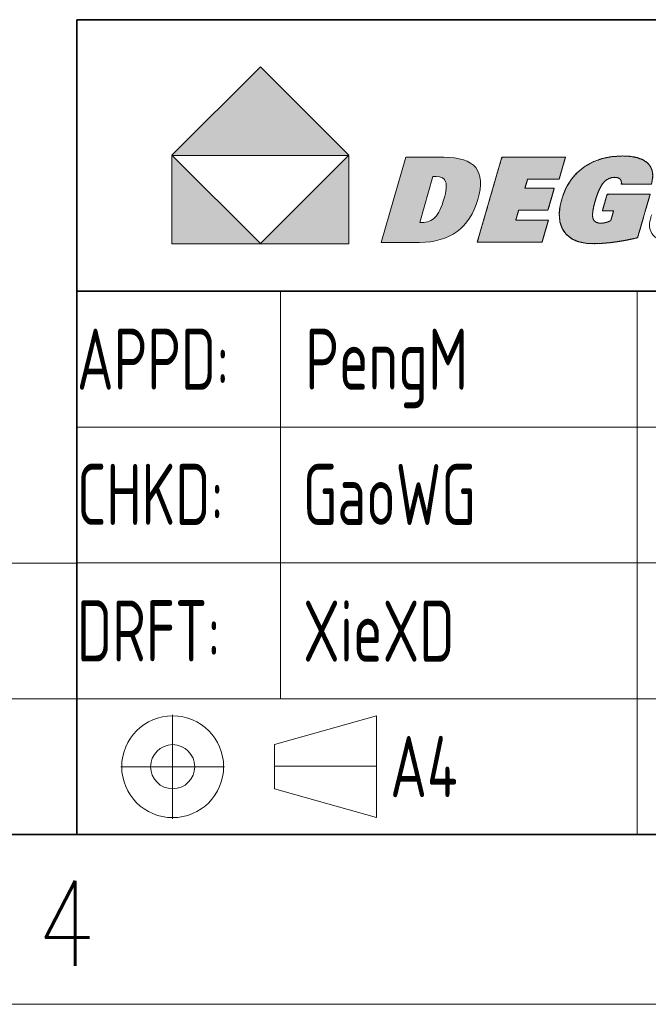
# Model space of a CAD drawing. Header units: millimetres. Extents: x 6 to 292, y 5 to 204.
# Tile 5 of 19: x 165 to 184, y 5 to 34. Entities that reach past the tile are written whole.
import ezdxf
from ezdxf.entities.mleader import LeaderData, LeaderLine
from ezdxf.lldxf.tags import DXFTag
from ezdxf.math import Vec2, Vec3

# ---------------------------------------------------------------- set-up
doc = ezdxf.new("R2010")
doc.units = ezdxf.units.MM
for name, color, linetype in [('Default', 7, 'Continuous'), ('TEXT', 7, 'Continuous'), ('中心线层', 7, 'Continuous'), ('图层1', 7, 'Continuous'), ('图框', 7, 'Continuous'), ('细实线', 7, 'Continuous'), ('轮廓线', 7, 'Continuous'), ('阴影线', 7, 'Continuous')]:
    doc.layers.add(name, color=color, linetype=linetype)
doc.styles.add('SEACAD_romans_shx', font='romans.shx')
doc.styles.add('SEACAD_Solid_Edge_ANSI', font='seans.ttf')
tags = doc.linetypes.add('CENTER2', pattern=[28.575, 19.05, -3.175, 3.175, -3.175]).pattern_tags.tags
tags[10:11] = [DXFTag(74, 4), DXFTag(75, 0), DXFTag(340, '0'), DXFTag(46, 0.0), DXFTag(50, 0.0), DXFTag(44, 0.0), DXFTag(45, 0.0)]
tags[8:9] = [DXFTag(74, 4), DXFTag(75, 0), DXFTag(340, '0'), DXFTag(46, 0.0), DXFTag(50, 0.0), DXFTag(44, 0.0), DXFTag(45, 0.0)]
tags[6:7] = [DXFTag(74, 4), DXFTag(75, 0), DXFTag(340, '0'), DXFTag(46, 0.0), DXFTag(50, 0.0), DXFTag(44, 0.0), DXFTag(45, 0.0)]
tags[4:5] = [DXFTag(74, 4), DXFTag(75, 0), DXFTag(340, '0'), DXFTag(46, 0.0), DXFTag(50, 0.0), DXFTag(44, 0.0), DXFTag(45, 0.0)]

# ---------------------------------------------------------------- blocks, each defined once
blk = doc.blocks.new('SE6')
at = {"layer": '细实线', "color": 7, "linetype": 'Continuous', "lineweight": 13}
blk.add_line((65.001, 13.997), (167.001, 13.997), dxfattribs=at)
blk.add_lwpolyline([(65.001, 9.997), (65.001, 17.997), (167.001, 17.997), (167.001, 9.997), (65.001, 9.997)], dxfattribs=at)
blk = doc.blocks.new('_DOT')
at = {"color": 0}
blk.add_line((0, 0), (-1, 0), dxfattribs=at)
at = {"color": 0, "const_width": 0.333}
blk.add_lwpolyline([(-0.1665, 0, 1), (0.1665, 0, 1)], format="xyb", close=True, dxfattribs=at)
blk = doc.blocks.new('A4-drawing_frame')
at = {"layer": '细实线', "color": 7, "linetype": 'Continuous', "lineweight": 13}
blk.add_line((-286.5, 0), (0, 0), dxfattribs=at)
at = {"layer": '轮廓线', "color": 7, "linetype": 'Continuous', "lineweight": 35}
blk.add_line((-282, 5), (-5, 5), dxfattribs=at)
at = {"layer": 'TEXT', "insert": (-125.313, 1.134), "char_height": 2.5, "width": 1.88357, "attachment_point": 8, "style": 'SEACAD_romans_shx'}
blk.add_mtext('{\\fromans|b0||i0||c0|p34;\\C7;\\H2.5;\\W0.8;4}', dxfattribs=at)
blk = doc.blocks.new('DEGSON-LOGO')
at = {"layer": '阴影线', "linetype": 'Continuous', "lineweight": 5}
for points in [[(5.211, 2.607), (2.606, 5.211), (0, 2.607), (0.01, 2.597), (5.202, 2.597)], [(0, 2.597), (0, 0), (2.603, 0), (2.606, 0.003), (0.01, 2.597)], [(2.603, 0), (5.211, 0), (5.211, 2.597), (5.202, 2.597)]]:
    blk.add_hatch(color=7, dxfattribs=at).paths.add_polyline_path(points)
h = blk.add_hatch(color=7, dxfattribs=at)
edge = h.paths.add_edge_path()
edge.add_spline(control_points=[(6.885, 2.546), (6.885, 2.546), (6.161, 0.039), (6.161, 0.039), (6.161, 0.039), (6.161, 0.039)], knot_values=[0, 0, 0, 0, 0.5, 0.5, 1, 1, 1, 1], degree=3, periodic=0)
edge.add_spline(control_points=[(6.161, 0.039), (6.161, 0.039), (7.288, 0.039), (7.288, 0.039)], knot_values=[0, 0, 0, 0, 1, 1, 1, 1], degree=3, periodic=0)
edge.add_spline(control_points=[(7.288, 0.039), (7.738, 0.039), (8.107, 0.145), (8.395, 0.357), (8.684, 0.569), (8.889, 0.885), (9.01, 1.304), (9.131, 1.724), (9.109, 2.036), (8.945, 2.24), (8.78, 2.444), (8.467, 2.546), (8.005, 2.546)], knot_values=[0, 0, 0, 0, 0.25, 0.25, 0.25, 0.5, 0.5, 0.5, 0.75, 0.75, 0.75, 1, 1, 1, 1], degree=3, periodic=0)
edge.add_spline(control_points=[(8.005, 2.546), (8.005, 2.546), (6.885, 2.546), (6.885, 2.546)], knot_values=[0, 0, 0, 0, 1, 1, 1, 1], degree=3, periodic=0)
edge = h.paths.add_edge_path()
edge.add_spline(control_points=[(7.297, 0.623), (7.304, 0.623), (7.314, 0.622), (7.328, 0.621), (7.341, 0.62), (7.35, 0.619), (7.354, 0.619), (7.518, 0.619), (7.651, 0.672), (7.751, 0.778), (7.852, 0.884), (7.938, 1.062), (8.01, 1.312), (8.08, 1.553), (8.096, 1.724), (8.06, 1.826), (8.024, 1.928), (7.931, 1.979), (7.779, 1.979), (7.755, 1.979), (7.737, 1.979), (7.724, 1.978), (7.712, 1.977), (7.7, 1.976), (7.688, 1.975)], knot_values=[0, 0, 0, 0, 0.125, 0.125, 0.125, 0.25, 0.25, 0.25, 0.375, 0.375, 0.375, 0.5, 0.5, 0.5, 0.625, 0.625, 0.625, 0.75, 0.75, 0.75, 0.875, 0.875, 0.875, 1, 1, 1, 1], degree=3, periodic=0)
edge.add_spline(control_points=[(7.688, 1.975), (7.688, 1.975), (7.297, 0.623), (7.297, 0.623)], knot_values=[0, 0, 0, 0, 1, 1, 1, 1], degree=3, periodic=0)
h = blk.add_hatch(color=7, dxfattribs=at)
edge = h.paths.add_edge_path()
edge.add_line((10.475, 1.902), (10.501, 1.903))
edge.add_line((10.501, 1.903), (10.6, 1.903))
edge.add_line((10.6, 1.903), (10.749, 1.903))
edge.add_line((10.749, 1.903), (10.925, 1.903))
edge.add_line((10.925, 1.903), (11.103, 1.903))
edge.add_line((11.103, 1.903), (11.258, 1.903))
edge.add_line((11.258, 1.903), (11.366, 1.903))
edge.add_line((11.366, 1.903), (11.403, 1.903))
edge.add_line((11.403, 1.903), (11.413, 1.937))
edge.add_line((11.413, 1.937), (11.436, 2.018))
edge.add_line((11.436, 2.018), (11.468, 2.129))
edge.add_line((11.468, 2.129), (11.504, 2.253))
edge.add_line((11.504, 2.253), (11.539, 2.373))
edge.add_line((11.539, 2.373), (11.568, 2.473))
edge.add_line((11.568, 2.473), (11.585, 2.534))
edge.add_line((11.585, 2.534), (11.575, 2.546))
edge.add_line((11.575, 2.546), (11.428, 2.546))
edge.add_line((11.428, 2.546), (11.16, 2.546))
edge.add_line((11.16, 2.546), (10.82, 2.546))
edge.add_line((10.82, 2.546), (10.456, 2.546))
edge.add_line((10.456, 2.546), (10.12, 2.546))
edge.add_line((10.12, 2.546), (9.859, 2.546))
edge.add_line((9.859, 2.546), (9.724, 2.546))
edge.add_line((9.724, 2.546), (9.699, 2.489))
edge.add_line((9.699, 2.489), (9.625, 2.236))
edge.add_line((9.625, 2.236), (9.511, 1.84))
edge.add_line((9.511, 1.84), (9.375, 1.369))
edge.add_line((9.375, 1.369), (9.236, 0.888))
edge.add_line((9.236, 0.888), (9.113, 0.462))
edge.add_line((9.113, 0.462), (9.025, 0.158))
edge.add_line((9.025, 0.158), (8.992, 0.042))
edge.add_line((8.992, 0.042), (9.015, 0.042))
edge.add_line((9.015, 0.042), (9.08, 0.042))
edge.add_line((9.08, 0.042), (9.181, 0.042))
edge.add_line((9.181, 0.042), (9.312, 0.042))
edge.add_line((9.312, 0.042), (9.465, 0.042))
edge.add_line((9.465, 0.042), (9.636, 0.042))
edge.add_line((9.636, 0.042), (9.817, 0.042))
edge.add_line((9.817, 0.042), (10.002, 0.042))
edge.add_line((10.002, 0.042), (10.186, 0.042))
edge.add_line((10.186, 0.042), (10.361, 0.042))
edge.add_line((10.361, 0.042), (10.522, 0.042))
edge.add_line((10.522, 0.042), (10.662, 0.042))
edge.add_line((10.662, 0.042), (10.775, 0.042))
edge.add_line((10.775, 0.042), (10.855, 0.042))
edge.add_line((10.855, 0.042), (10.895, 0.042))
edge.add_line((10.895, 0.042), (10.902, 0.054))
edge.add_spline(control_points=[(10.902, 0.054), (10.927, 0.142), (11.086, 0.692), (11.086, 0.692)], knot_values=[0, 0, 0, 0, 0.92, 0.92, 0.92, 0.92], degree=3, periodic=0)
edge.add_spline(control_points=[(11.086, 0.692), (11.086, 0.692), (11.072, 0.692), (11.048, 0.692)], knot_values=[0.88, 0.88, 0.88, 0.88, 1, 1, 1, 1], degree=3, periodic=0)
edge.add_spline(control_points=[(11.048, 0.692), (10.89, 0.692), (10.287, 0.692), (10.152, 0.692)], knot_values=[0.1, 0.1, 0.1, 0.1, 0.88, 0.88, 0.88, 0.88], degree=3, periodic=0)
edge.add_spline(control_points=[(10.152, 0.692), (10.135, 0.692), (10.125, 0.692), (10.125, 0.692)], knot_values=[0, 0, 0, 0, 0.1, 0.1, 0.1, 0.1], degree=3, periodic=0)
edge.add_spline(control_points=[(10.125, 0.692), (10.125, 0.692), (10.211, 0.988), (10.211, 0.988)], knot_values=[0, 0, 0, 0, 1, 1, 1, 1], degree=3, periodic=0)
edge.add_spline(control_points=[(10.211, 0.988), (10.211, 0.988), (10.215, 0.988), (10.223, 0.988)], knot_values=[0.93, 0.93, 0.93, 0.93, 1, 1, 1, 1], degree=3, periodic=0)
edge.add_line((10.223, 0.988), (10.3, 0.988))
edge.add_line((10.3, 0.988), (10.43, 0.988))
edge.add_line((10.43, 0.988), (10.59, 0.988))
edge.add_line((10.59, 0.988), (10.757, 0.988))
edge.add_line((10.757, 0.988), (10.908, 0.988))
edge.add_line((10.908, 0.988), (11.02, 0.988))
edge.add_line((11.02, 0.988), (11.072, 0.988))
edge.add_line((11.072, 0.988), (11.079, 1.009))
edge.add_line((11.079, 1.009), (11.1, 1.081))
edge.add_line((11.1, 1.081), (11.13, 1.187))
edge.add_line((11.13, 1.187), (11.166, 1.309))
edge.add_line((11.166, 1.309), (11.201, 1.432))
edge.add_line((11.201, 1.432), (11.232, 1.538))
edge.add_line((11.232, 1.538), (11.252, 1.609))
edge.add_line((11.252, 1.609), (11.257, 1.631))
edge.add_line((11.257, 1.631), (11.206, 1.631))
edge.add_line((11.206, 1.631), (11.094, 1.631))
edge.add_line((11.094, 1.631), (10.943, 1.631))
edge.add_line((10.943, 1.631), (10.776, 1.631))
edge.add_line((10.776, 1.631), (10.616, 1.631))
edge.add_line((10.616, 1.631), (10.486, 1.631))
edge.add_line((10.486, 1.631), (10.408, 1.631))
edge.add_line((10.408, 1.631), (10.397, 1.634))
edge.add_line((10.397, 1.634), (10.404, 1.657))
edge.add_line((10.404, 1.657), (10.415, 1.697))
edge.add_line((10.415, 1.697), (10.43, 1.746))
edge.add_line((10.43, 1.746), (10.445, 1.799))
edge.add_line((10.445, 1.799), (10.459, 1.847))
edge.add_line((10.459, 1.847), (10.469, 1.884))
edge.add_line((10.469, 1.884), (10.475, 1.902))
h = blk.add_hatch(color=7, dxfattribs=at)
edge = h.paths.add_edge_path()
edge.add_spline(control_points=[(12.862, 1.916), (12.889, 1.929), (12.918, 1.938), (12.947, 1.944)], knot_values=[0.28, 0.28, 0.28, 0.28, 0.31, 0.31, 0.31, 0.31], degree=3, periodic=0)
edge.add_spline(control_points=[(12.947, 1.944), (12.977, 1.951), (13.009, 1.954), (13.041, 1.954)], knot_values=[0.25, 0.25, 0.25, 0.25, 0.28, 0.28, 0.28, 0.28], degree=3, periodic=0)
edge.add_spline(control_points=[(13.041, 1.954), (13.058, 1.954), (13.074, 1.953), (13.089, 1.951)], knot_values=[0.22, 0.22, 0.22, 0.22, 0.25, 0.25, 0.25, 0.25], degree=3, periodic=0)
edge.add_spline(control_points=[(13.089, 1.951), (13.104, 1.948), (13.118, 1.945), (13.131, 1.941)], knot_values=[0.19, 0.19, 0.19, 0.19, 0.22, 0.22, 0.22, 0.22], degree=3, periodic=0)
edge.add_spline(control_points=[(13.131, 1.941), (13.144, 1.937), (13.155, 1.932), (13.166, 1.926)], knot_values=[0.16, 0.16, 0.16, 0.16, 0.19, 0.19, 0.19, 0.19], degree=3, periodic=0)
edge.add_spline(control_points=[(13.166, 1.926), (13.177, 1.92), (13.186, 1.913), (13.195, 1.905)], knot_values=[0.129997, 0.129997, 0.129997, 0.129997, 0.16, 0.16, 0.16, 0.16], degree=3, periodic=0)
edge.add_spline(control_points=[(13.195, 1.905), (13.196, 1.903), (13.198, 1.902), (13.199, 1.9), (13.206, 1.893), (13.211, 1.885), (13.216, 1.877)], knot_values=[0.1, 0.1, 0.1, 0.1, 0.104997, 0.104997, 0.104997, 0.129997, 0.129997, 0.129997, 0.129997], degree=3, periodic=0)
edge.add_spline(control_points=[(13.216, 1.877), (13.222, 1.867), (13.227, 1.856), (13.23, 1.845)], knot_values=[0.070003, 0.070003, 0.070003, 0.070003, 0.1, 0.1, 0.1, 0.1], degree=3, periodic=0)
edge.add_spline(control_points=[(13.23, 1.845), (13.233, 1.833), (13.235, 1.82), (13.236, 1.807)], knot_values=[0.04, 0.04, 0.04, 0.04, 0.070003, 0.070003, 0.070003, 0.070003], degree=3, periodic=0)
edge.add_spline(control_points=[(13.236, 1.807), (13.237, 1.794), (13.236, 1.78), (13.234, 1.765)], knot_values=[0.01, 0.01, 0.01, 0.01, 0.04, 0.04, 0.04, 0.04], degree=3, periodic=0)
edge.add_line((13.234, 1.765), (13.293, 1.75))
edge.add_line((13.293, 1.75), (13.544, 1.75))
edge.add_line((13.544, 1.75), (13.856, 1.75))
edge.add_line((13.856, 1.75), (14.083, 1.75))
edge.add_line((14.083, 1.75), (14.118, 1.75))
edge.add_line((14.118, 1.75), (14.119, 1.754))
edge.add_line((14.119, 1.754), (14.12, 1.758))
edge.add_line((14.12, 1.758), (14.121, 1.762))
edge.add_line((14.121, 1.762), (14.138, 1.825))
edge.add_line((14.138, 1.825), (14.16, 1.997))
edge.add_line((14.16, 1.997), (14.144, 2.148))
edge.add_line((14.144, 2.148), (14.089, 2.278))
edge.add_line((14.089, 2.278), (13.995, 2.387))
edge.add_line((13.995, 2.387), (13.866, 2.473))
edge.add_line((13.866, 2.473), (13.701, 2.534))
edge.add_line((13.701, 2.534), (13.501, 2.571))
edge.add_line((13.501, 2.571), (13.267, 2.583))
edge.add_line((13.267, 2.583), (12.954, 2.564))
edge.add_line((12.954, 2.564), (12.665, 2.506))
edge.add_line((12.665, 2.506), (12.4, 2.41))
edge.add_line((12.4, 2.41), (12.159, 2.274))
edge.add_line((12.159, 2.274), (11.946, 2.103))
edge.add_line((11.946, 2.103), (11.766, 1.901))
edge.add_line((11.766, 1.901), (11.62, 1.667))
edge.add_line((11.62, 1.667), (11.508, 1.402))
edge.add_line((11.508, 1.402), (11.433, 1.12))
edge.add_line((11.433, 1.12), (11.406, 0.864))
edge.add_line((11.406, 0.864), (11.427, 0.637))
edge.add_line((11.427, 0.637), (11.497, 0.439))
edge.add_line((11.497, 0.439), (11.614, 0.272))
edge.add_line((11.614, 0.272), (11.773, 0.144))
edge.add_line((11.773, 0.144), (11.972, 0.056))
edge.add_line((11.972, 0.056), (12.213, 0.009))
edge.add_line((12.213, 0.009), (12.442, 0))
edge.add_line((12.442, 0), (12.584, 0.004))
edge.add_line((12.584, 0.004), (12.732, 0.014))
edge.add_line((12.732, 0.014), (12.885, 0.028))
edge.add_line((12.885, 0.028), (13.042, 0.048))
edge.add_line((13.042, 0.048), (13.204, 0.072))
edge.add_line((13.204, 0.072), (13.37, 0.101))
edge.add_line((13.37, 0.101), (13.539, 0.136))
edge.add_line((13.539, 0.136), (13.712, 0.175))
edge.add_line((13.712, 0.175), (13.727, 0.226))
edge.add_line((13.727, 0.226), (13.766, 0.361))
edge.add_line((13.766, 0.361), (13.822, 0.554))
edge.add_line((13.822, 0.554), (13.886, 0.778))
edge.add_line((13.886, 0.778), (13.952, 1.006))
edge.add_line((13.952, 1.006), (14.012, 1.212))
edge.add_line((14.012, 1.212), (14.057, 1.37))
edge.add_line((14.057, 1.37), (14.081, 1.452))
edge.add_line((14.081, 1.452), (13.996, 1.458))
edge.add_spline(control_points=[(13.996, 1.458), (13.751, 1.458), (13.06, 1.458), (12.867, 1.458)], knot_values=[0.12, 0.12, 0.12, 0.12, 0.84, 0.84, 0.84, 0.84], degree=3, periodic=0)
edge.add_line((12.867, 1.458), (12.811, 1.438))
edge.add_line((12.811, 1.438), (12.775, 1.313))
edge.add_line((12.775, 1.313), (12.725, 1.14))
edge.add_line((12.725, 1.14), (12.685, 1.001))
edge.add_line((12.685, 1.001), (12.681, 0.967))
edge.add_spline(control_points=[(12.681, 0.967), (12.716, 0.967), (12.895, 0.967), (12.971, 0.967)], knot_values=[0.2, 0.2, 0.2, 0.2, 0.92, 0.92, 0.92, 0.92], degree=3, periodic=0)
edge.add_line((12.971, 0.967), (13.005, 0.966))
edge.add_line((13.005, 0.966), (12.99, 0.913))
edge.add_line((12.99, 0.913), (12.962, 0.816))
edge.add_line((12.962, 0.816), (12.936, 0.724))
edge.add_line((12.936, 0.724), (12.924, 0.683))
edge.add_spline(control_points=[(12.924, 0.683), (12.912, 0.676), (12.899, 0.67), (12.887, 0.664)], knot_values=[0.97, 0.97, 0.97, 0.97, 1, 1, 1, 1], degree=3, periodic=0)
edge.add_spline(control_points=[(12.887, 0.664), (12.875, 0.658), (12.863, 0.653), (12.851, 0.648)], knot_values=[0.94, 0.94, 0.94, 0.94, 0.97, 0.97, 0.97, 0.97], degree=3, periodic=0)
edge.add_spline(control_points=[(12.851, 0.648), (12.839, 0.643), (12.827, 0.639), (12.816, 0.635)], knot_values=[0.91, 0.91, 0.91, 0.91, 0.94, 0.94, 0.94, 0.94], degree=3, periodic=0)
edge.add_spline(control_points=[(12.816, 0.635), (12.804, 0.631), (12.792, 0.627), (12.781, 0.624)], knot_values=[0.88, 0.88, 0.88, 0.88, 0.91, 0.91, 0.91, 0.91], degree=3, periodic=0)
edge.add_spline(control_points=[(12.781, 0.624), (12.779, 0.623), (12.777, 0.623), (12.775, 0.622), (12.765, 0.62), (12.755, 0.617), (12.746, 0.615)], knot_values=[0.85, 0.85, 0.85, 0.85, 0.855, 0.855, 0.855, 0.88, 0.88, 0.88, 0.88], degree=3, periodic=0)
edge.add_spline(control_points=[(12.746, 0.615), (12.734, 0.612), (12.723, 0.61), (12.711, 0.609)], knot_values=[0.82, 0.82, 0.82, 0.82, 0.85, 0.85, 0.85, 0.85], degree=3, periodic=0)
edge.add_spline(control_points=[(12.711, 0.609), (12.7, 0.607), (12.689, 0.605), (12.677, 0.604)], knot_values=[0.79, 0.79, 0.79, 0.79, 0.82, 0.82, 0.82, 0.82], degree=3, periodic=0)
edge.add_spline(control_points=[(12.677, 0.604), (12.666, 0.604), (12.655, 0.603), (12.644, 0.603)], knot_values=[0.76, 0.76, 0.76, 0.76, 0.79, 0.79, 0.79, 0.79], degree=3, periodic=0)
edge.add_spline(control_points=[(12.644, 0.603), (12.64, 0.603), (12.636, 0.603), (12.632, 0.603), (12.612, 0.603), (12.592, 0.604), (12.574, 0.606)], knot_values=[0.73, 0.73, 0.73, 0.73, 0.74, 0.74, 0.74, 0.76, 0.76, 0.76, 0.76], degree=3, periodic=0)
edge.add_spline(control_points=[(12.574, 0.606), (12.547, 0.61), (12.523, 0.616), (12.502, 0.626)], knot_values=[0.7, 0.7, 0.7, 0.7, 0.73, 0.73, 0.73, 0.73], degree=3, periodic=0)
edge.add_spline(control_points=[(12.502, 0.626), (12.481, 0.635), (12.463, 0.647), (12.447, 0.661)], knot_values=[0.669998, 0.669998, 0.669998, 0.669998, 0.7, 0.7, 0.7, 0.7], degree=3, periodic=0)
edge.add_spline(control_points=[(12.447, 0.661), (12.432, 0.676), (12.42, 0.694), (12.41, 0.714)], knot_values=[0.64, 0.64, 0.64, 0.64, 0.669998, 0.669998, 0.669998, 0.669998], degree=3, periodic=0)
edge.add_spline(control_points=[(12.41, 0.714), (12.405, 0.724), (12.401, 0.735), (12.398, 0.746), (12.395, 0.758), (12.392, 0.77), (12.39, 0.784)], knot_values=[0.61, 0.61, 0.61, 0.61, 0.625, 0.625, 0.625, 0.64, 0.64, 0.64, 0.64], degree=3, periodic=0)
edge.add_spline(control_points=[(12.39, 0.784), (12.386, 0.811), (12.385, 0.842), (12.387, 0.877)], knot_values=[0.58, 0.58, 0.58, 0.58, 0.61, 0.61, 0.61, 0.61], degree=3, periodic=0)
edge.add_spline(control_points=[(12.387, 0.877), (12.389, 0.911), (12.393, 0.95), (12.4, 0.994)], knot_values=[0.55, 0.55, 0.55, 0.55, 0.58, 0.58, 0.58, 0.58], degree=3, periodic=0)
edge.add_spline(control_points=[(12.4, 0.994), (12.407, 1.037), (12.417, 1.084), (12.43, 1.135)], knot_values=[0.52, 0.52, 0.52, 0.52, 0.55, 0.55, 0.55, 0.55], degree=3, periodic=0)
edge.add_spline(control_points=[(12.43, 1.135), (12.438, 1.169), (12.448, 1.205), (12.459, 1.242), (12.465, 1.263), (12.471, 1.283), (12.477, 1.303)], knot_values=[0.49, 0.49, 0.49, 0.49, 0.51, 0.51, 0.51, 0.52, 0.52, 0.52, 0.52], degree=3, periodic=0)
edge.add_spline(control_points=[(12.477, 1.303), (12.495, 1.362), (12.514, 1.417), (12.533, 1.468)], knot_values=[0.46, 0.46, 0.46, 0.46, 0.49, 0.49, 0.49, 0.49], degree=3, periodic=0)
edge.add_spline(control_points=[(12.533, 1.468), (12.552, 1.518), (12.572, 1.565), (12.591, 1.606)], knot_values=[0.43, 0.43, 0.43, 0.43, 0.46, 0.46, 0.46, 0.46], degree=3, periodic=0)
edge.add_spline(control_points=[(12.591, 1.606), (12.611, 1.648), (12.631, 1.686), (12.652, 1.719)], knot_values=[0.4, 0.4, 0.4, 0.4, 0.43, 0.43, 0.43, 0.43], degree=3, periodic=0)
edge.add_spline(control_points=[(12.652, 1.719), (12.669, 1.746), (12.687, 1.771), (12.704, 1.793), (12.708, 1.797), (12.711, 1.801), (12.715, 1.805)], knot_values=[0.37, 0.37, 0.37, 0.37, 0.395, 0.395, 0.395, 0.4, 0.4, 0.4, 0.4], degree=3, periodic=0)
edge.add_spline(control_points=[(12.715, 1.805), (12.737, 1.83), (12.76, 1.852), (12.784, 1.87)], knot_values=[0.34, 0.34, 0.34, 0.34, 0.37, 0.37, 0.37, 0.37], degree=3, periodic=0)
edge.add_spline(control_points=[(12.784, 1.87), (12.809, 1.889), (12.835, 1.904), (12.862, 1.916)], knot_values=[0.31, 0.31, 0.31, 0.31, 0.34, 0.34, 0.34, 0.34], degree=3, periodic=0)
at = {"color": 7, "linetype": 'Continuous', "lineweight": 13}
for points, degree, knots in [([(6.161, 0.039), (6.161, 0.039), (6.161, 0.039), (6.161, 0.039), (6.885, 2.546), (6.885, 2.546)], 3, [0, 0, 0, 0, 0.5, 0.5, 1, 1, 1, 1]), ([(8.005, 2.546), (8.467, 2.546), (8.78, 2.444), (8.945, 2.24), (9.109, 2.036), (9.131, 1.724), (9.01, 1.304), (8.889, 0.885), (8.684, 0.569), (8.395, 0.357), (8.107, 0.145), (7.738, 0.039), (7.288, 0.039)], 3, [0, 0, 0, 0, 0.25, 0.25, 0.25, 0.5, 0.5, 0.5, 0.75, 0.75, 0.75, 1, 1, 1, 1]), ([(8.992, 0.042), (9.025, 0.158), (9.113, 0.462), (9.236, 0.888), (9.375, 1.369), (9.511, 1.84), (9.625, 2.236), (9.699, 2.489), (9.724, 2.546), (9.859, 2.546), (10.12, 2.546), (10.456, 2.546), (10.82, 2.546), (11.16, 2.546), (11.428, 2.546), (11.575, 2.546), (11.585, 2.534), (11.568, 2.473), (11.539, 2.373), (11.504, 2.253), (11.468, 2.129), (11.436, 2.018), (11.413, 1.937), (11.403, 1.903), (11.366, 1.903), (11.258, 1.903), (11.103, 1.903), (10.925, 1.903), (10.749, 1.903), (10.6, 1.903), (10.501, 1.903), (10.475, 1.902), (10.469, 1.884), (10.459, 1.847), (10.445, 1.799), (10.43, 1.746), (10.415, 1.697), (10.404, 1.657), (10.397, 1.634), (10.408, 1.631), (10.486, 1.631), (10.616, 1.631), (10.776, 1.631), (10.943, 1.631), (11.094, 1.631), (11.206, 1.631), (11.257, 1.631), (11.252, 1.609), (11.232, 1.538), (11.201, 1.432), (11.166, 1.309), (11.13, 1.187), (11.1, 1.081), (11.079, 1.009), (11.072, 0.988), (11.02, 0.988), (10.908, 0.988), (10.757, 0.988), (10.59, 0.988), (10.43, 0.988), (10.3, 0.988), (10.223, 0.988), (10.21, 0.985), (10.203, 0.96), (10.19, 0.916), (10.174, 0.862), (10.158, 0.805), (10.143, 0.752), (10.131, 0.713), (10.126, 0.693), (10.152, 0.692), (10.254, 0.692), (10.409, 0.692), (10.591, 0.692), (10.775, 0.692), (10.936, 0.692), (11.048, 0.692), (11.086, 0.692), (11.076, 0.658), (11.052, 0.576), (11.02, 0.463), (10.984, 0.338), (10.949, 0.217), (10.92, 0.116), (10.902, 0.054), (10.895, 0.042), (10.855, 0.042), (10.775, 0.042), (10.662, 0.042), (10.522, 0.042), (10.361, 0.042), (10.186, 0.042), (10.002, 0.042), (9.817, 0.042), (9.636, 0.042), (9.465, 0.042), (9.312, 0.042), (9.181, 0.042), (9.08, 0.042), (9.015, 0.042), (8.992, 0.042)], 1, [0, 0, 0.009594, 0.034735, 0.06996, 0.109807, 0.148814, 0.181518, 0.202457, 0.207428, 0.218185, 0.238912, 0.265681, 0.294566, 0.321637, 0.342969, 0.354632, 0.355865, 0.360954, 0.369172, 0.379117, 0.389386, 0.398576, 0.405283, 0.408105, 0.411042, 0.419639, 0.431978, 0.446112, 0.460096, 0.471986, 0.479835, 0.481918, 0.483402, 0.486436, 0.490428, 0.494785, 0.498914, 0.502222, 0.504116, 0.505039, 0.511208, 0.521546, 0.534248, 0.547506, 0.559513, 0.568462, 0.572545, 0.574315, 0.58025, 0.588991, 0.599136, 0.609281, 0.618023, 0.623958, 0.625773, 0.629856, 0.638804, 0.65081, 0.664068, 0.676769, 0.687108, 0.693276, 0.694335, 0.696395, 0.699993, 0.704483, 0.709221, 0.713563, 0.716863, 0.718476, 0.720598, 0.728721, 0.741027, 0.755501, 0.77013, 0.782901, 0.791799, 0.79483, 0.797682, 0.804461, 0.81375, 0.82413, 0.834182, 0.842489, 0.847632, 0.848721, 0.851903, 0.858236, 0.86722, 0.878356, 0.891143, 0.905083, 0.919676, 0.934423, 0.948824, 0.96238, 0.974592, 0.984959, 0.992982, 0.998162, 1, 1]), ([(13.712, 0.175), (13.469, 0.117), (13.237, 0.073), (13.016, 0.044), (12.795, 0.014), (12.588, 0), (12.395, 0), (11.996, 0), (11.714, 0.117), (11.55, 0.351), (11.385, 0.586), (11.361, 0.904), (11.478, 1.307), (11.594, 1.711), (11.809, 2.025), (12.121, 2.248), (12.433, 2.472), (12.816, 2.583), (13.267, 2.583), (13.617, 2.583), (13.866, 2.512), (14.014, 2.37), (14.161, 2.228), (14.198, 2.026), (14.122, 1.763)], 3, [0, 0, 0, 0, 0.125, 0.125, 0.125, 0.25, 0.25, 0.25, 0.375, 0.375, 0.375, 0.5, 0.5, 0.5, 0.625, 0.625, 0.625, 0.75, 0.75, 0.75, 0.875, 0.875, 0.875, 1, 1, 1, 1]), ([(13.712, 0.175), (13.539, 0.136), (13.37, 0.101), (13.204, 0.072), (13.042, 0.048), (12.885, 0.028), (12.732, 0.014), (12.584, 0.004), (12.442, 0), (12.213, 0.009), (11.972, 0.056), (11.773, 0.144), (11.614, 0.272), (11.497, 0.439), (11.427, 0.637), (11.406, 0.864), (11.433, 1.12), (11.508, 1.402), (11.62, 1.667), (11.766, 1.901), (11.946, 2.103), (12.159, 2.274), (12.4, 2.41), (12.665, 2.506), (12.954, 2.564), (13.267, 2.583), (13.501, 2.571), (13.701, 2.534), (13.866, 2.473), (13.995, 2.387), (14.089, 2.278), (14.144, 2.148), (14.16, 1.997), (14.138, 1.825), (14.121, 1.762), (14.12, 1.758), (14.119, 1.754), (14.118, 1.75), (14.083, 1.75), (13.856, 1.75), (13.544, 1.75), (13.293, 1.75), (13.234, 1.765), (13.236, 1.807), (13.23, 1.845), (13.216, 1.877), (13.195, 1.905), (13.166, 1.926), (13.131, 1.941), (13.089, 1.951), (13.041, 1.954), (12.947, 1.944), (12.862, 1.916), (12.784, 1.87), (12.715, 1.805), (12.652, 1.719), (12.591, 1.606), (12.533, 1.468), (12.477, 1.303), (12.43, 1.135), (12.4, 0.994), (12.387, 0.877), (12.39, 0.784), (12.41, 0.714), (12.447, 0.661), (12.502, 0.626), (12.574, 0.606), (12.644, 0.603), (12.677, 0.604), (12.711, 0.609), (12.746, 0.615), (12.781, 0.624), (12.816, 0.635), (12.851, 0.648), (12.887, 0.664), (12.924, 0.683), (12.936, 0.724), (12.962, 0.816), (12.99, 0.913), (13.005, 0.966), (12.971, 0.967), (12.87, 0.967), (12.755, 0.967), (12.681, 0.967), (12.685, 1.001), (12.725, 1.14), (12.775, 1.313), (12.811, 1.438), (12.867, 1.458), (13.191, 1.458), (13.637, 1.458), (13.996, 1.458), (14.081, 1.452), (14.057, 1.37), (14.012, 1.212), (13.952, 1.006), (13.886, 0.778), (13.822, 0.554), (13.766, 0.361), (13.727, 0.226), (13.712, 0.175)], 1, [0, 0, 0.012583, 0.024827, 0.03674, 0.048331, 0.059582, 0.070447, 0.080935, 0.091051, 0.107291, 0.124629, 0.140069, 0.154528, 0.169008, 0.183883, 0.200038, 0.218282, 0.238958, 0.259339, 0.278866, 0.298055, 0.317438, 0.337005, 0.356988, 0.377875, 0.400093, 0.41673, 0.431109, 0.44356, 0.454583, 0.464764, 0.474766, 0.485523, 0.497806, 0.502408, 0.502686, 0.503031, 0.503282, 0.505788, 0.521841, 0.543968, 0.561757, 0.566033, 0.56903, 0.571714, 0.574216, 0.576693, 0.579229, 0.58195, 0.584976, 0.588391, 0.595057, 0.601433, 0.607832, 0.614562, 0.622138, 0.631188, 0.641841, 0.654177, 0.666564, 0.676784, 0.685127, 0.691711, 0.69685, 0.701401, 0.706037, 0.711343, 0.716254, 0.718646, 0.721079, 0.723562, 0.726102, 0.728709, 0.731408, 0.7342, 0.737087, 0.740132, 0.746947, 0.754051, 0.757966, 0.760378, 0.76756, 0.775714, 0.780952, 0.783352, 0.793608, 0.806366, 0.815622, 0.81982, 0.842758, 0.874376, 0.899794, 0.90584, 0.911889, 0.923495, 0.938698, 0.955536, 0.972046, 0.986268, 0.99624, 1, 1]), ([(15.762, 1.843), (15.777, 1.919), (15.771, 1.975), (15.746, 2.011), (15.721, 2.048), (15.674, 2.065), (15.605, 2.065), (15.545, 2.065), (15.492, 2.05), (15.447, 2.02), (15.402, 1.989), (15.372, 1.949), (15.358, 1.899), (15.331, 1.808), (15.413, 1.738), (15.601, 1.689), (15.67, 1.671), (15.725, 1.657), (15.765, 1.644), (16.077, 1.554), (16.277, 1.452), (16.364, 1.34), (16.451, 1.227), (16.465, 1.071), (16.408, 0.872), (16.33, 0.604), (16.166, 0.392), (15.914, 0.235), (15.662, 0.078), (15.358, 0), (15.002, 0), (14.641, 0), (14.382, 0.065), (14.226, 0.196), (14.071, 0.327), (14.028, 0.513), (14.098, 0.755), (14.105, 0.779), (14.11, 0.797), (14.114, 0.811), (14.118, 0.823), (14.123, 0.835), (14.127, 0.845)], 3, [0, 0, 0, 0, 0.066667, 0.066667, 0.066667, 0.133333, 0.133333, 0.133333, 0.2, 0.2, 0.2, 0.266667, 0.266667, 0.266667, 0.333333, 0.333333, 0.333333, 0.4, 0.4, 0.4, 0.466667, 0.466667, 0.466667, 0.533333, 0.533333, 0.533333, 0.6, 0.6, 0.6, 0.666667, 0.666667, 0.666667, 0.733333, 0.733333, 0.733333, 0.8, 0.8, 0.8, 0.866667, 0.866667, 0.866667, 1, 1, 1, 1]), ([(7.297, 0.623), (7.304, 0.623), (7.314, 0.622), (7.328, 0.621), (7.341, 0.62), (7.35, 0.619), (7.354, 0.619), (7.518, 0.619), (7.651, 0.672), (7.751, 0.778), (7.852, 0.884), (7.938, 1.062), (8.01, 1.312), (8.08, 1.553), (8.096, 1.724), (8.06, 1.826), (8.024, 1.928), (7.931, 1.979), (7.779, 1.979), (7.755, 1.979), (7.737, 1.979), (7.724, 1.978), (7.712, 1.977), (7.7, 1.976), (7.688, 1.975)], 3, [0, 0, 0, 0, 0.125, 0.125, 0.125, 0.25, 0.25, 0.25, 0.375, 0.375, 0.375, 0.5, 0.5, 0.5, 0.625, 0.625, 0.625, 0.75, 0.75, 0.75, 0.875, 0.875, 0.875, 1, 1, 1, 1]), ([(13.232, 1.75), (13.243, 1.814), (13.233, 1.864), (13.199, 1.9), (13.165, 1.936), (13.112, 1.954), (13.041, 1.954), (12.906, 1.954), (12.793, 1.9), (12.704, 1.793), (12.616, 1.685), (12.534, 1.502), (12.459, 1.242), (12.391, 1.007), (12.371, 0.842), (12.398, 0.746), (12.425, 0.651), (12.503, 0.603), (12.632, 0.603), (12.679, 0.603), (12.726, 0.609), (12.775, 0.622), (12.823, 0.635), (12.873, 0.655), (12.924, 0.683)], 3, [0, 0, 0, 0, 0.125, 0.125, 0.125, 0.25, 0.25, 0.25, 0.375, 0.375, 0.375, 0.5, 0.5, 0.5, 0.625, 0.625, 0.625, 0.75, 0.75, 0.75, 0.875, 0.875, 0.875, 1, 1, 1, 1])]:
    blk.add_open_spline(points, degree=degree, knots=knots, dxfattribs=at)
for points in [[(6.885, 2.546), (6.885, 2.546), (8.005, 2.546), (8.005, 2.546)], [(8.992, 0.042), (8.992, 0.042), (9.715, 2.546), (9.715, 2.546)], [(9.715, 2.546), (9.715, 2.546), (11.589, 2.546), (11.589, 2.546)], [(11.589, 2.546), (11.589, 2.546), (11.403, 1.903), (11.403, 1.903)], [(7.688, 1.975), (7.688, 1.975), (7.297, 0.623), (7.297, 0.623)], [(10.475, 1.903), (10.475, 1.903), (10.396, 1.631), (10.396, 1.631)], [(11.403, 1.903), (11.403, 1.903), (10.475, 1.903), (10.475, 1.903)], [(14.118, 1.75), (14.118, 1.75), (13.232, 1.75), (13.232, 1.75)], [(10.396, 1.631), (10.396, 1.631), (11.259, 1.631), (11.259, 1.631)], [(11.259, 1.631), (11.259, 1.631), (11.073, 0.988), (11.073, 0.988)], [(12.675, 0.967), (12.675, 0.967), (12.817, 1.458), (12.817, 1.458)], [(12.817, 1.458), (12.817, 1.458), (14.083, 1.458), (14.083, 1.458)], [(14.083, 1.458), (14.083, 1.458), (13.712, 0.175), (13.712, 0.175)], [(10.211, 0.988), (10.211, 0.988), (10.125, 0.692), (10.125, 0.692)], [(11.073, 0.988), (11.073, 0.988), (10.211, 0.988), (10.211, 0.988)], [(13.006, 0.967), (13.006, 0.967), (12.675, 0.967), (12.675, 0.967)], [(12.924, 0.683), (12.924, 0.683), (13.006, 0.967), (13.006, 0.967)], [(10.125, 0.692), (10.125, 0.692), (11.086, 0.692), (11.086, 0.692)], [(11.086, 0.692), (11.086, 0.692), (10.898, 0.042), (10.898, 0.042)], [(7.288, 0.039), (7.288, 0.039), (6.161, 0.039), (6.161, 0.039)], [(10.898, 0.042), (10.898, 0.042), (8.992, 0.042), (8.992, 0.042)]]:
    blk.add_open_spline(points, degree=3, dxfattribs=at)
at = {"layer": '中心线层', "color": 7, "linetype": 'Continuous', "lineweight": 13}
for p, q in [((2.606, 5.211), (0, 2.607)), ((5.211, 2.607), (2.606, 5.211)), ((0, 2.607), (2.606, 0.003)), ((0, 0), (0, 2.597)), ((0, 2.597), (5.211, 2.597)), ((2.603, 0), (5.211, 2.607)), ((5.211, 2.597), (5.211, 0)), ((5.211, 0), (0, 0))]:
    blk.add_line(p, q, dxfattribs=at)
at = {"layer": '图层1', "color": 7, "linetype": 'Continuous', "lineweight": 13}
for p, q in [((2.606, 5.211), (0, 2.607)), ((5.211, 2.607), (2.606, 5.211)), ((0, 2.607), (0.01, 2.597)), ((0.01, 2.597), (0, 2.597)), ((0, 2.597), (0, 0)), ((0.01, 2.597), (5.202, 2.597)), ((2.606, 0.003), (0.01, 2.597)), ((5.202, 2.597), (2.603, 0)), ((5.202, 2.597), (5.211, 2.607)), ((5.211, 2.597), (5.202, 2.597)), ((5.211, 0), (5.211, 2.597)), ((0, 0), (2.603, 0)), ((2.603, 0), (2.606, 0.003)), ((2.603, 0), (5.211, 0))]:
    blk.add_line(p, q, dxfattribs=at)

msp = doc.modelspace()

# ---------------------------------------------------------------- linework, layer by layer
at = {"layer": 'TEXT', "color": 7, "linetype": 'Continuous', "lineweight": 13}
msp.add_circle((169.818, 11.998), 0.65, dxfattribs=at)
at = {"layer": '中心线层', "color": 7, "linetype": 'CENTER2', "lineweight": 13}
for p, q in [((169.818, 13.529), (169.818, 10.467)), ((168.287, 11.998), (171.349, 11.998)), ((172.829, 12.01), (175.818, 12.01))]:
    msp.add_line(p, q, dxfattribs=at)
at = {"layer": '细实线', "color": 7, "linetype": 'Continuous', "lineweight": 13}
for p, q in [((195, 26), (167, 26)), ((172.997, 14), (172.997, 26)), ((183.5, 10), (183.5, 26)), ((195, 22), (167, 22)), ((195, 18), (167, 18)), ((195, 14), (167, 14)), ((172.818, 12.648), (175.818, 13.498)), ((175.818, 10.498), (175.818, 13.498)), ((172.818, 11.348), (172.818, 12.648)), ((172.818, 11.348), (175.818, 10.498))]:
    msp.add_line(p, q, dxfattribs=at)
msp.add_circle((169.818, 11.998), 1.5, dxfattribs=at)
at = {"layer": '轮廓线', "color": 7, "linetype": 'Continuous', "lineweight": 35}
for p, q in [((167, 34), (287, 34)), ((167, 10), (167, 34)), ((167, 26), (287, 26)), ((167, 10), (287, 10))]:
    msp.add_line(p, q, dxfattribs=at)

# ---------------------------------------------------------------- block references
at = {"layer": '图框', "color": 7}
msp.add_blockref('A4-drawing_frame', (292, 5), dxfattribs=at)
at = {"layer": '细实线', "color": 7}
msp.add_blockref('DEGSON-LOGO', (169.796, 27.403), dxfattribs=at)
at = {"layer": '细实线'}
msp.add_blockref('SE6', (0, 0), dxfattribs=at)

# ---------------------------------------------------------------- texts
at = {"layer": 'TEXT', "char_height": 1.8, "attachment_point": 4, "style": 'SEACAD_Solid_Edge_ANSI'}
for s, insert, width in [('{\\fSolid Edge ANSI|b0||i0||c0|p34;\\C7;\\H1.8;\\W0.7;APPD:}', (167, 24), 5.99679), ('{\\fSolid Edge ANSI|b0||i0||c0|p34;\\C7;\\H1.8;\\W0.7;CHKD:}', (167, 20.02), 5.99679), ('{\\fSolid Edge ANSI|b0||i0||c0|p34;\\C7;\\H1.8;\\W0.7;DRFT:}', (167, 16), 5.99679), ('{\\fSolid Edge ANSI|b0||i0||c0|p34;\\C7;\\H1.8;\\W0.7;A4}', (176.224, 12), 7.27649)]:
    msp.add_mtext(s, dxfattribs=dict(at, insert=insert, width=width))

# ---------------------------------------------------------------- leaders
at = {"layer": 'Default', "color": 7, "linetype": 'Continuous', "lineweight": 13}
ml = msp.add_multileader_mtext('Standard', dxfattribs=at)
ml.set_content('{\\pxsm0.9;\\fSolid Edge ANSI|b0||i0||c0|p34;\\W0.7;PengM\\P}', color=7)
ml.set_leader_properties()
ml.set_arrow_properties(name='DOT')
ml.build(insert=Vec2(0, 0))
ml.multileader.update_dxf_attribs({"leader_type": 0, "dogleg_length": 0, "arrow_head_size": 1.8})
ctx = ml.context
ctx.base_point, ctx.char_height, ctx.arrow_head_size, ctx.landing_gap_size = Vec3(171.725, 23.729), 1.8, 1.8, 0.63
ctx.mtext.insert = Vec3(173.725, 24.901)
ml = msp.add_multileader_mtext('Standard', dxfattribs=at)
ml.set_content('{\\pxsm0.9;\\fSolid Edge ANSI|b0||i0||c0|p34;\\W0.7;GaoWG\\P}', color=7)
ml.set_leader_properties()
ml.set_arrow_properties(name='DOT')
ml.build(insert=Vec2(0, 0))
ml.multileader.update_dxf_attribs({"leader_type": 0, "dogleg_length": 0, "arrow_head_size": 1.8})
ctx = ml.context
ctx.base_point, ctx.char_height, ctx.arrow_head_size, ctx.landing_gap_size = Vec3(171.649, 20.008), 1.8, 1.8, 0.63
ctx.mtext.insert = Vec3(173.649, 20.916)
ml = msp.add_multileader_mtext('Standard', dxfattribs=at)
ml.set_content('{\\pxsm0.9;\\fSolid Edge ANSI|b0||i0||c0|p34;\\W0.7;XieXD\\P}', color=7)
ml.set_leader_properties()
ml.set_arrow_properties(name='DOT')
ml.build(insert=Vec2(0, 0))
ml.multileader.update_dxf_attribs({"leader_type": 0, "dogleg_length": 0, "arrow_head_size": 1.8})
ctx = ml.context
ctx.base_point, ctx.char_height, ctx.arrow_head_size, ctx.landing_gap_size = Vec3(171.658, 15.985), 1.8, 1.8, 0.63
ctx.mtext.insert = Vec3(173.658, 16.892)

doc.saveas('drawing.dxf')
